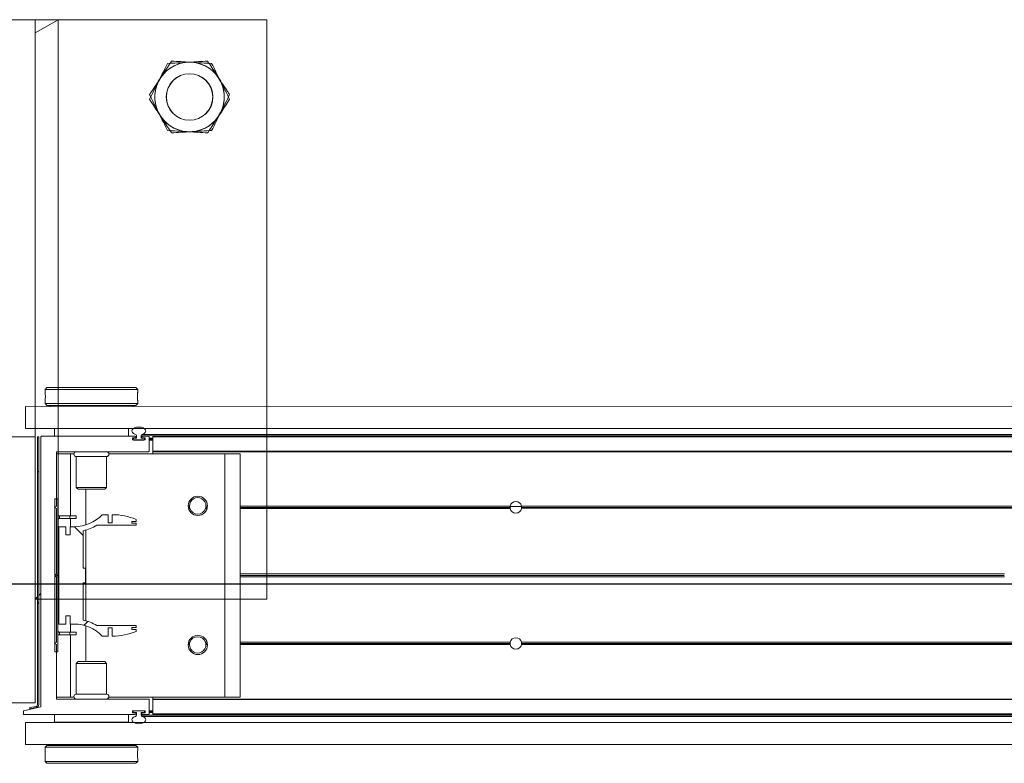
# Model space of a CAD drawing. Header units: feet. Extents: x 0 to 152726, y 0 to 59505.
# Tile 99 of 117: x 152337.2 to 152338.53, y 59421.64 to 59422.64. Entities that reach past the tile are written whole.
import ezdxf

# ---------------------------------------------------------------- set-up
doc = ezdxf.new("R2010")
doc.units = ezdxf.units.FT
doc.header["$LTSCALE"] = 0.1
doc.header["$MEASUREMENT"] = 0
doc.layers.add('BR_P_Rail_Object', color=251, linetype='Continuous', lineweight=30)
doc.layers.add('SC_Scratch7', color=252, linetype='Continuous', lineweight=0)

# ---------------------------------------------------------------- blocks, each defined once
blk = doc.blocks.new('HIGH ST SCREENWALL_13 PANEL PLAN_2')
at = {"layer": 'SC_Scratch7', "lineweight": 0}
h = blk.add_hatch(dxfattribs=at)
h.set_pattern_fill('ANSI31', color=256, scale=0.01, style=0, pattern_type=2)
h.set_pattern_definition([(44.99814199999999, (-53.98551492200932, -14.22297498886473), (-0.08838530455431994, 0.08839103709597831), [])])
h.paths.add_polyline_path([(-48.37157117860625, -0.1411070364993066, -0.3639702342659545), (-48.37363713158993, -0.1435689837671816), (-48.38217676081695, -0.1450744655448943), (-48.38188740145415, -0.1467158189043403), (-48.37334777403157, -0.1452103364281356, 0.3639702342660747), (-48.36990451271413, -0.1411070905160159), (-48.36989281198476, 0.219646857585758), (-48.37155947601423, 0.2196469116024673)])
h = blk.add_hatch(dxfattribs=at)
h.set_pattern_fill('ANSI31', color=256, scale=0.01, style=0, pattern_type=2)
h.set_pattern_definition([(44.99814199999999, (-53.99444578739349, -14.22019663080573), (-0.08838530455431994, 0.08839103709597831), [])])
h.paths.add_polyline_path([(-48.34438143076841, -0.07020755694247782), (-48.34437473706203, 0.1361670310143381), (-48.34812472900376, 0.1361671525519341), (-48.3481314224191, -0.07020743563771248)])
h = blk.add_hatch(dxfattribs=at)
h.set_pattern_fill('ANSI38', color=256, scale=0.01, style=0, pattern_type=2)
h.set_pattern_definition([(44.99814199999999, (-53.89456799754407, -14.22430209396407), (-0.08838530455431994, 0.08839103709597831), []), (134.998142, (-53.89456799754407, -14.22430209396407), (-0.2651616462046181, 0.0883967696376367), [0.31249937, -0.18749962])])
h.paths.add_polyline_path([(-48.33330513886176, 0.08763806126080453), (-48.33330478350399, 0.09859604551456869), (-48.34291762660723, 0.0985963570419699), (-48.34292188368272, -0.03263697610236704), (-48.33330903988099, -0.03263728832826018), (-48.33330868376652, -0.02167930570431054), (-48.32766564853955, -0.02167948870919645), (-48.32766600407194, -0.03263747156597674), (-48.322022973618, -0.03263765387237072, -0.2061892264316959), (-48.28439234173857, -0.04884619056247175), (-48.27635429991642, -0.04884645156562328), (-48.27635394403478, -0.03788846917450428), (-48.27077652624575, -0.03788864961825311), (-48.27077688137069, -0.0488466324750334, 0.09842250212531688), (-48.23875574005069, -0.04248285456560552), (-48.23875565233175, -0.03977616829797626), (-48.24448947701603, -0.03977598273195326), (-48.24448939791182, -0.03731535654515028), (-48.23875557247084, -0.03731554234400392), (-48.23875548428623, -0.03460885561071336), (-48.29164624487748, -0.03460713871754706, 0.0857050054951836), (-48.31011337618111, -0.02730462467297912), (-48.3101117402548, 0.02313612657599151), (-48.30683090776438, 0.02313602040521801), (-48.30683026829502, 0.04282101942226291), (-48.31011110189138, 0.04282112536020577), (-48.31010946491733, 0.0932618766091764, 0.0857050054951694), (-48.2916418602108, 0.1005631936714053), (-48.23875110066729, 0.1005614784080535), (-48.23875101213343, 0.1032681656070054), (-48.24448483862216, 0.103268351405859), (-48.24448475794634, 0.1057289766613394), (-48.2387509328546, 0.1057287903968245), (-48.23875084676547, 0.1084354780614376, 0.09842250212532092), (-48.27077157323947, 0.1148013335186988), (-48.27077192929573, 0.1038433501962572), (-48.27634934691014, 0.1038435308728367), (-48.27634899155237, 0.1148015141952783), (-48.28438703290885, 0.1148017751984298, -0.2061892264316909), (-48.32201871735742, 0.09859567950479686), (-48.32766174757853, 0.09859586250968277), (-48.32766210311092, 0.08763787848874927)])
for p, q in [((-48.0623751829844, 0.7821357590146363), (-48.72904051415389, 0.7821573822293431)), ((-48.37487455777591, 0.7821458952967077), (-48.4165411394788, 0.7821472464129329)), ((-48.37487455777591, 0.7821458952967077), (-48.37489147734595, 0.2604802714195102)), ((-48.37487455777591, 0.7821458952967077), (-48.37487512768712, 0.764567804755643)), ((-48.37487512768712, 0.764567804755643), (-48.34362462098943, 0.7821448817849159)), ((-48.34362462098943, 0.7821448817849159), (-48.37487455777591, 0.7821458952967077)), ((-48.34362462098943, 0.7821448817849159), (-48.34364070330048, 0.2863158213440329)), ((-48.06239210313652, 0.2604701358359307), (-48.0623751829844, 0.7821357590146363)), ((-48.36145324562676, 0.283816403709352), (-48.36145334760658, 0.2806885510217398)), ((-48.35895317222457, 0.2863163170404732), (-48.36145324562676, 0.283816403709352)), ((-48.36145324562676, 0.283816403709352), (-48.23645349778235, 0.2838123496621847)), ((-48.35895317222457, 0.2863163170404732), (-48.23895341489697, 0.2863124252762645)), ((-48.23645349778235, 0.2838123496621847), (-48.23895341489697, 0.2863124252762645)), ((-48.23645359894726, 0.2806832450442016), (-48.23645349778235, 0.2838123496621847)), ((-48.36145376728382, 0.2677489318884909), (-48.3614538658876, 0.2647022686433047)), ((-48.23678753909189, 0.2746179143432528), (-48.2367768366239, 0.2728087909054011)), ((-48.23645411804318, 0.2646982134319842), (-48.23645401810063, 0.2677473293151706)), ((-48.38791228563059, 0.2604806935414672), (-48.38791324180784, 0.2309807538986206)), ((-48.38791228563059, 0.2604806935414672), (-44.39833693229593, 0.2603512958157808)), ((-48.3614538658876, 0.2647022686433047), (-48.35895395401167, 0.2622021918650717)), ((-48.3614538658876, 0.2647022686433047), (-48.23645411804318, 0.2646982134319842)), ((-48.35895395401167, 0.2622021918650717), (-48.23895419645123, 0.2621982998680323)), ((-48.35520396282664, 0.262202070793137), (-48.35520401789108, 0.2604796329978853)), ((-48.24270424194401, 0.2604759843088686), (-48.24270418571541, 0.2621984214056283)), ((-48.23895419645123, 0.2621982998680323), (-48.23645411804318, 0.2646982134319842)), ((-48.38791324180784, 0.2309807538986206), (-44.39833788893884, 0.2308513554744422)), ((-48.37489243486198, 0.2309803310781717), (-48.37489280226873, 0.219647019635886)), ((-48.34897360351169, 0.2308961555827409), (-48.34897394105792, 0.2204795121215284)), ((-48.34897360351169, 0.2308961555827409), (-48.3489549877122, 0.2308961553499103)), ((-48.34895532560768, 0.2204795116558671), (-48.3489549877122, 0.2308961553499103)), ((-48.3489549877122, 0.2308961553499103), (-48.24895518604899, 0.2308929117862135)), ((-48.34364249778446, 0.2309793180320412), (-48.34364250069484, 0.230895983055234)), ((-48.31458005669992, 0.2309783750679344), (-48.31458005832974, 0.2308950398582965)), ((-48.28333012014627, 0.2308940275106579), (-48.28333011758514, 0.2309773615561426)), ((-48.24895518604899, 0.2308929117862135), (-48.24895552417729, 0.2204762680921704)), ((-48.24893657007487, 0.2308929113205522), (-48.24893690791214, 0.2204762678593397)), ((-48.37489280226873, 0.219647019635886), (-48.41655938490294, 0.2196483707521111)), ((-48.37490442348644, -0.1386855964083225), (-48.37489280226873, 0.219647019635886)), ((-48.37155947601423, 0.2196469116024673), (-48.37157117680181, -0.1411070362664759)), ((-48.37155947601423, 0.2196469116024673), (-48.36989281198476, 0.219646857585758)), ((-48.36989281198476, 0.219646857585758), (-48.36990451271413, -0.1411070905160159)), ((-48.36708031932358, 0.2196598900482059), (-48.36709211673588, -0.1441025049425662)), ((-48.23977575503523, 0.2204759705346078), (-48.36626008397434, 0.2204800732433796)), ((-48.24374734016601, 0.2163379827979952), (-48.24374729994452, 0.2175725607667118)), ((-48.22706760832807, 0.2155172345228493), (-48.24292715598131, 0.2155177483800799)), ((-48.24292706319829, 0.2183927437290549), (-48.23977582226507, 0.2183926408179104)), ((-48.24278898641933, 0.2169760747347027), (-48.24278900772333, 0.2163094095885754)), ((-48.24195570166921, 0.215476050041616), (-48.22803906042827, 0.2154755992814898)), ((-48.23833063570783, 0.2178092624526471), (-48.24195562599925, 0.2178093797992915)), ((-48.23895559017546, 0.2192128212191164), (-48.2389555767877, 0.2196557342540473)), ((-48.23833051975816, 0.2213895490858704), (-48.23833063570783, 0.2178092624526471)), ((-48.23166398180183, 0.2178090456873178), (-48.23166386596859, 0.2213893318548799)), ((-48.22822587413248, 0.2178089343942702), (-48.23166398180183, 0.2178090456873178)), ((-48.23166386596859, 0.2213893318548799), (-46.45913118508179, 0.2213318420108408)), ((-48.23103892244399, 0.2196554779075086), (-48.23103893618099, 0.2192125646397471)), ((-48.23039507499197, 0.2231216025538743), (-46.45919162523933, 0.2230641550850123)), ((-48.23021875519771, 0.2183923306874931), (-48.22706751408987, 0.2183922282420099)), ((-48.22206745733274, 0.2204753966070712), (-48.23021868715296, 0.2204756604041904)), ((-48.22822587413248, 0.2178089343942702), (-48.22720565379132, 0.2178089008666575)), ((-48.22720572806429, 0.2155172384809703), (-48.22720570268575, 0.2163089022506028)), ((-48.22720570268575, 0.2163089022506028), (-48.22720568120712, 0.2169755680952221)), ((-48.22720570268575, 0.2163089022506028), (-48.22624787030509, 0.2163088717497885)), ((-48.22720568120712, 0.2169755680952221), (-48.22720565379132, 0.2178089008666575)), ((-48.22720568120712, 0.2169755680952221), (-48.22624735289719, 0.2169755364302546)), ((-48.22720565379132, 0.2178089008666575), (-48.2262822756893, 0.2178088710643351)), ((-48.22624733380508, 0.2175719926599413), (-48.22624737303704, 0.2163374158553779)), ((-48.22124790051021, 0.2004754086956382), (-48.22124727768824, 0.21965516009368)), ((-48.2212474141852, 0.2154753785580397), (-48.21603908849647, 0.2154752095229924)), ((-48.22124738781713, 0.2163087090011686), (-48.21603906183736, 0.216308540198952)), ((-48.22124736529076, 0.2169753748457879), (-48.21603903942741, 0.2169752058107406)), ((-48.22124733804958, 0.2178087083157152), (-48.21603901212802, 0.2178085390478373)), ((-48.21603957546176, 0.2004621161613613), (-48.21603895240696, 0.2196549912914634)), ((-48.21603895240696, 0.2196549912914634), (-48.21603892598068, 0.2204752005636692)), ((-46.45907069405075, 0.2195980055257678), (-48.21603895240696, 0.2196549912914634)), ((-46.45909931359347, 0.2204182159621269), (-48.21603892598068, 0.2204752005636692)), ((-48.34542746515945, 0.1996461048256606), (-48.22208125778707, 0.19964210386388)), ((-48.34364351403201, 0.1996460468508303), (-48.34364359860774, 0.1970418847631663)), ((-48.21603968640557, 0.197037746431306), (-48.21603960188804, 0.1996419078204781)), ((-48.21603960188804, 0.1996419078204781), (-48.21603957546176, 0.2004621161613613)), ((-46.45837247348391, 0.1995848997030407), (-48.21603960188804, 0.1996419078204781)), ((-46.45840108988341, 0.2004051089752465), (-48.21603957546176, 0.2004621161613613)), ((-48.34625005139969, 0.126312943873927), (-48.34624770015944, 0.1988259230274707)), ((-48.34624775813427, 0.19704196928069), (-48.32728946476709, 0.1970413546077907)), ((-48.32729218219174, 0.1132498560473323), (-48.32728946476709, 0.1970413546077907)), ((-48.32728946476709, 0.1970413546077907), (-48.32258310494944, 0.1970412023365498)), ((-48.31937294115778, 0.19308359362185), (-48.31937428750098, 0.1516007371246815)), ((-48.27853968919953, 0.1930822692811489), (-48.31937294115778, 0.19308359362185)), ((-48.27854103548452, 0.1515994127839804), (-48.27853968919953, 0.1930822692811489)), ((-48.27532926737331, 0.1970396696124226), (-48.11895654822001, 0.1970345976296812)), ((-48.11896719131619, -0.1310897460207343), (-48.11895654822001, 0.1970345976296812)), ((-48.11895654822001, 0.1970345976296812), (-48.09812325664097, 0.1970339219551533)), ((-48.098133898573, -0.1310904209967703), (-48.09812325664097, 0.1970339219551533)), ((-48.31937428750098, 0.1516007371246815), (-48.31700231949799, 0.14922861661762)), ((-48.27854103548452, 0.1515994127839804), (-48.31937428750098, 0.1516007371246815)), ((-48.28091315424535, 0.1492274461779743), (-48.31700231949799, 0.14922861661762)), ((-48.30645928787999, 0.100987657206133), (-48.30645772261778, 0.1492282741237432)), ((-48.28091315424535, 0.1492274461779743), (-48.27854103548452, 0.1515994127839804)), ((-48.34812472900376, 0.1361671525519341), (-48.3481314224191, -0.07020743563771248)), ((-48.34437473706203, 0.1361670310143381), (-48.34812472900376, 0.1361671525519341)), ((-48.34437473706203, 0.1361670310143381), (-48.34438143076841, -0.07020755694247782)), ((-48.34875010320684, 0.1246463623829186), (-48.34625005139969, 0.126312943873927)), ((-48.34625016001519, 0.1229796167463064), (-48.34875010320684, 0.1246463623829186)), ((-48.34625300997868, 0.03510438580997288), (-48.34625016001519, 0.1229796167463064)), ((-48.1667009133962, 0.1263071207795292), (-48.16843123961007, 0.1263071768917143)), ((-48.16651123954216, 0.1246404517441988), (-48.16827021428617, 0.1246405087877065)), ((-48.16605518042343, 0.122973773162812), (-48.16788632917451, 0.1229738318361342)), ((-48.14294809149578, 0.1229730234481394), (-48.14519590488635, 0.1229730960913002)), ((-48.14256409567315, 0.1246396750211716), (-48.14473973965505, 0.1246397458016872)), ((-48.14240296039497, 0.1263063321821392), (-48.14454995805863, 0.1263064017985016)), ((-47.73406304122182, 0.1229597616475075), (-48.09812565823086, 0.1229715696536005)), ((-47.73427109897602, 0.1246264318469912), (-48.09812560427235, 0.1246382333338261)), ((-47.73411930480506, 0.1262930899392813), (-48.09812554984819, 0.1263048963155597)), ((-47.73419128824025, 0.1258764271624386), (-47.71872799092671, 0.1258759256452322)), ((-46.62229527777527, 0.1229237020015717), (-47.7188564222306, 0.1229592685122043)), ((-46.62229517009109, 0.1262570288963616), (-47.71879994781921, 0.1262925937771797)), ((-46.62229522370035, 0.1245903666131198), (-47.71864826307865, 0.1246259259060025)), ((-48.34195881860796, 0.1132503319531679), (-48.34195894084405, 0.1095003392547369)), ((-48.32795030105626, 0.1094998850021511), (-48.34195894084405, 0.1095003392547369)), ((-48.32795017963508, 0.1132498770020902), (-48.34195881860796, 0.1132503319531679)), ((-48.32795030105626, 0.1094998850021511), (-48.32795017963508, 0.1132498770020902)), ((-48.31961698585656, 0.1094996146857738), (-48.32795030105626, 0.1094998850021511)), ((-48.31961686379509, 0.1132496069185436), (-48.32795017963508, 0.1132498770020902)), ((-48.32729265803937, 0.09859585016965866), (-48.327292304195, 0.1094998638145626)), ((-48.31961698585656, 0.1094996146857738), (-48.31961686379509, 0.1132496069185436)), ((-48.27634899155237, 0.1148015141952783), (-48.28438703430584, 0.1148017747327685)), ((-48.27634934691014, 0.1038435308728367), (-48.27634899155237, 0.1148015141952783)), ((-48.27077157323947, 0.1148013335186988), (-48.27077192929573, 0.1038433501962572)), ((-48.2387509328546, 0.1057287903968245), (-48.23875084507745, 0.1084354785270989)), ((-48.34291762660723, 0.0985963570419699), (-48.34292188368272, -0.03263697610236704)), ((-48.33330478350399, 0.09859604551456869), (-48.34291762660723, 0.0985963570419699)), ((-48.33330513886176, 0.08763806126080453), (-48.33330478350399, 0.09859604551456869)), ((-48.32766174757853, 0.09859586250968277), (-48.32766210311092, 0.08763787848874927)), ((-48.32201871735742, 0.09859567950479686), (-48.32766174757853, 0.09859586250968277)), ((-48.31011110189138, 0.04282112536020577), (-48.31010946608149, 0.09326187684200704)), ((-48.30646347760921, -0.02818914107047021), (-48.30645950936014, 0.09414615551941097)), ((-48.2916418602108, 0.1005631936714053), (-48.23875110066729, 0.1005614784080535)), ((-48.27077192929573, 0.1038433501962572), (-48.27634934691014, 0.1038435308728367)), ((-48.24448483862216, 0.103268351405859), (-48.24448475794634, 0.1057289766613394)), ((-48.23875101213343, 0.1032681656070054), (-48.24448483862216, 0.103268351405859)), ((-48.24448475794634, 0.1057289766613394), (-48.2387509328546, 0.1057287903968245)), ((-48.23875110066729, 0.1005614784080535), (-48.23875101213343, 0.1032681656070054)), ((-48.32766210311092, 0.08763787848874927), (-48.33330513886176, 0.08763806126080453)), ((-48.30683026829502, 0.04282101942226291), (-48.31011110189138, 0.04282112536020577)), ((-48.30683090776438, 0.02313602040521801), (-48.30683026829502, 0.04282101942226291)), ((-48.3483776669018, 0.03297986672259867), (-48.34625300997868, 0.03510438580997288)), ((-48.34625314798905, 0.03085521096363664), (-48.3483776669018, 0.03297986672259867)), ((-48.34625599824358, -0.05702002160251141), (-48.34625314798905, 0.03085521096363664)), ((-47.06731543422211, 0.03081373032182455), (-48.09812864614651, 0.03084716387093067)), ((-47.06760980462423, 0.03293832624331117), (-48.09812857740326, 0.0329717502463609)), ((-47.06731529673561, 0.03506290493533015), (-48.09812850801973, 0.03509633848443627)), ((-48.31011337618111, -0.02730462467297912), (-48.3101117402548, 0.02313612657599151)), ((-48.3101117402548, 0.02313612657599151), (-48.30683090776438, 0.02313602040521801)), ((-48.37156646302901, 0.004230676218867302), (-48.37489989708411, 0.0008974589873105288)), ((-48.36708716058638, 0.008709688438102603), (-48.36989974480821, 0.00589728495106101)), ((-48.33330903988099, -0.03263728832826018), (-48.33330868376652, -0.02167930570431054)), ((-48.33330868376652, -0.02167930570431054), (-48.32766564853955, -0.02167948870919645)), ((-48.32766564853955, -0.02167948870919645), (-48.32766600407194, -0.03263747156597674)), ((-48.34292188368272, -0.03263697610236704), (-48.33330903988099, -0.03263728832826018)), ((-48.32766600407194, -0.03263747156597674), (-48.32202297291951, -0.03263765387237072)), ((-48.32729726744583, -0.04354149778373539), (-48.32729691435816, -0.03263748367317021)), ((-48.3064652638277, -0.08327126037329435), (-48.30646369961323, -0.03503064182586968)), ((-48.23875548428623, -0.03460885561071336), (-48.29164624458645, -0.03460714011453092)), ((-48.27635429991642, -0.04884645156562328), (-48.27635394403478, -0.03788846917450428)), ((-48.27635394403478, -0.03788846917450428), (-48.27077652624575, -0.03788864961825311)), ((-48.27077652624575, -0.03788864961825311), (-48.27077688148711, -0.04884663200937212)), ((-48.24448947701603, -0.03977598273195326), (-48.24448939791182, -0.03731535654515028)), ((-48.23875565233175, -0.03977616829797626), (-48.24448947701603, -0.03977598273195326)), ((-48.24448939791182, -0.03731535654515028), (-48.23875557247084, -0.03731554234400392)), ((-48.23875574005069, -0.04248285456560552), (-48.23875565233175, -0.03977616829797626)), ((-48.23875557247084, -0.03731554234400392), (-48.23875548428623, -0.03460885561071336)), ((-48.34196390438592, -0.04354102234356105), (-48.34196402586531, -0.04729101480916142)), ((-48.34196402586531, -0.04729101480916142), (-48.32795538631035, -0.04729146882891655)), ((-48.34196390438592, -0.04354102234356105), (-48.32795526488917, -0.04354147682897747)), ((-48.32795526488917, -0.04354147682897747), (-48.32795538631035, -0.04729146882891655)), ((-48.32795538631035, -0.04729146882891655), (-48.31962207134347, -0.04729173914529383)), ((-48.32795526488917, -0.04354147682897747), (-48.31962194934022, -0.0435417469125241)), ((-48.32730010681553, -0.1310829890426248), (-48.32729738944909, -0.04729149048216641)), ((-48.31962194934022, -0.0435417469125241), (-48.31962207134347, -0.04729173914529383)), ((-48.28439234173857, -0.04884619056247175), (-48.27635429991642, -0.04884645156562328)), ((-48.34875604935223, -0.05868660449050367), (-48.34625599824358, -0.05702002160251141)), ((-48.34625610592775, -0.06035334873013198), (-48.34875604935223, -0.05868660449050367)), ((-48.34625845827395, -0.1328663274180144), (-48.34625610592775, -0.06035334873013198)), ((-48.16670696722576, -0.06035917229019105), (-48.16843729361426, -0.06035911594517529)), ((-48.1665171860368, -0.05869251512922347), (-48.16827616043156, -0.05869245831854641)), ((-48.16606101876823, -0.05702586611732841), (-48.16789216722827, -0.05702580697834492)), ((-48.14295392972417, -0.05702661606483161), (-48.14520174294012, -0.05702654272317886)), ((-48.14257004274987, -0.05869329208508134), (-48.1447456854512, -0.05869322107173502)), ((-48.14240901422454, -0.06035995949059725), (-48.14455601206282, -0.06035989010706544)), ((-47.7341253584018, -0.06037320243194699), (-48.09813160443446, -0.06036139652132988)), ((-47.73427704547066, -0.0587065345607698), (-48.09813155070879, -0.05869473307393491)), ((-47.73406887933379, -0.05703987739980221), (-48.09813149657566, -0.05702806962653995)), ((-46.62230111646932, -0.05707593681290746), (-47.71886226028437, -0.05704037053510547)), ((-46.62230122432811, -0.06040926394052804), (-47.71880600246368, -0.06037369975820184)), ((-46.62230117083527, -0.05874260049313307), (-47.71865421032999, -0.05870704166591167)), ((-48.3481314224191, -0.07020743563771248), (-48.34438143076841, -0.07020755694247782)), ((-48.31938198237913, -0.08564288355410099), (-48.31938332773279, -0.1271257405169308)), ((-48.31700986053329, -0.08327091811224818), (-48.31938198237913, -0.08564288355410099)), ((-48.31938198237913, -0.08564288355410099), (-48.27854873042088, -0.0856442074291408)), ((-48.31700986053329, -0.08327091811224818), (-48.28092069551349, -0.08327208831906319)), ((-48.27854873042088, -0.0856442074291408), (-48.28092069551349, -0.08327208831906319)), ((-48.27855007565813, -0.1271270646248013), (-48.27854873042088, -0.0856442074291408)), ((-48.3462584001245, -0.1310823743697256), (-48.32730010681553, -0.1310829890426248)), ((-48.32730010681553, -0.1310829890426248), (-48.32259374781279, -0.1310831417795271)), ((-48.31938332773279, -0.1271257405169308), (-48.27855007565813, -0.1271270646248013)), ((-48.27533990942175, -0.1310846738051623), (-48.11896719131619, -0.1310897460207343)), ((-48.21605041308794, -0.1336907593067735), (-48.216050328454, -0.1310865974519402)), ((-48.11896719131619, -0.1310897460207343), (-48.098133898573, -0.1310904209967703)), ((-48.4165710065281, -0.1386842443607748), (-48.37490442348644, -0.1386855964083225)), ((-48.36709211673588, -0.1441025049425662), (-48.3905297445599, -0.149518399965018)), ((-48.37363713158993, -0.1435689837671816), (-48.38217676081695, -0.1450744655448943)), ((-48.38188740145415, -0.1467158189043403), (-48.38217676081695, -0.1450744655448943)), ((-48.37334777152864, -0.1452103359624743), (-48.38188740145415, -0.1467158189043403)), ((-48.22207894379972, -0.1336905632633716), (-48.34543827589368, -0.133686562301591)), ((-48.2212593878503, -0.1537036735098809), (-48.22125876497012, -0.1345107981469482)), ((-48.21605106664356, -0.1538359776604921), (-48.21605043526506, -0.1343788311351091)), ((-48.21605043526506, -0.1343788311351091), (-48.21605041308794, -0.1336907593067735)), ((-46.45840733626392, -0.1344358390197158), (-48.21605043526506, -0.1343788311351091)), ((-46.45838328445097, -0.1337477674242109), (-48.21605041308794, -0.1336907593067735)), ((-48.3905297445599, -0.149518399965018), (-48.39052990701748, -0.1545183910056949)), ((-48.39052990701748, -0.1545183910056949), (-48.23978791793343, -0.154523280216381)), ((-48.34896782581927, -0.1649363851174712), (-48.34896748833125, -0.1545197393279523)), ((-48.24896768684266, -0.1545229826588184), (-48.24896802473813, -0.1649396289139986)), ((-48.24375927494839, -0.1516196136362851), (-48.24375923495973, -0.1503850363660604)), ((-48.23978785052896, -0.1524399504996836), (-48.24293909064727, -0.1524398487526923)), ((-48.24293899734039, -0.1495648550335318), (-48.22707944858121, -0.1495653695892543)), ((-48.24280089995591, -0.1503565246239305), (-48.2428009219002, -0.1510231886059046)), ((-48.22805090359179, -0.1495236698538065), (-48.24196753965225, -0.1495232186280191)), ((-48.24178072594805, -0.1518565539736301), (-48.23834262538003, -0.1518566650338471)), ((-48.23896768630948, -0.1537030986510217), (-48.23896767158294, -0.1532601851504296)), ((-48.23834262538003, -0.1518566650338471), (-48.23834274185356, -0.1554369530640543)), ((-48.23167608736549, -0.1554371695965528), (-48.2316759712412, -0.1518568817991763)), ((-48.23167608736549, -0.1554371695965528), (-46.45914340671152, -0.1554946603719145)), ((-48.2316759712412, -0.1518568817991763), (-48.22805097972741, -0.1518569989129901)), ((-48.23105101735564, -0.1532604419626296), (-48.23105103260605, -0.1537033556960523)), ((-48.23040740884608, -0.157169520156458), (-46.45920395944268, -0.1572269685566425)), ((-48.23023085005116, -0.1545235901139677), (-48.22207961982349, -0.1545238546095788)), ((-48.22707954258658, -0.1524403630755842), (-48.23023078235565, -0.152440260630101)), ((-48.22805097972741, -0.1518569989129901), (-48.22721764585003, -0.1518570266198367)), ((-48.22721764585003, -0.1518570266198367), (-48.22721761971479, -0.1510236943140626)), ((-48.22721764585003, -0.1518570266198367), (-48.22629426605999, -0.1518570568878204)), ((-48.22721761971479, -0.1510236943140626), (-48.22721759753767, -0.1503570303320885)), ((-48.22721761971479, -0.1510236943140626), (-48.22625928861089, -0.1510237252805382)), ((-48.22721759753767, -0.1503570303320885), (-48.22721757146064, -0.1495653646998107)), ((-48.22721759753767, -0.1503570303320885), (-48.22625976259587, -0.1503570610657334)), ((-48.22625926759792, -0.1503856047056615), (-48.226259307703, -0.1516201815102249)), ((-48.22125932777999, -0.1518572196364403), (-48.21605100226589, -0.1518573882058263)), ((-48.22125930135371, -0.1510238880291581), (-48.21605097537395, -0.1510240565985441)), ((-48.22125927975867, -0.1503572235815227), (-48.2160509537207, -0.1503573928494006)), ((-48.22125925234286, -0.1495238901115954), (-48.21605092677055, -0.1495240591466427)), ((-48.21605108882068, -0.1545240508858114), (-48.21605106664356, -0.1538359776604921)), ((-46.45911147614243, -0.1545810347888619), (-48.21605108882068, -0.1545240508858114)), ((-46.45908742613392, -0.1538929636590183), (-48.21605106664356, -0.1538359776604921)), ((-48.38792609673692, -0.1653517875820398), (-48.38792705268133, -0.1948517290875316)), ((-48.38792609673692, -0.1653517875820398), (-44.39835074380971, -0.1654811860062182)), ((-48.24896802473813, -0.1649396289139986), (-48.34896782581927, -0.1649363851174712)), ((-48.31459289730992, -0.164937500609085), (-48.31459291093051, -0.1653541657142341)), ((-48.2833429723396, -0.1653551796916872), (-48.28334295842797, -0.1649385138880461)), ((-48.38792705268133, -0.1948517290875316), (-44.39835169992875, -0.1949811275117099)), ((-48.36146889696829, -0.1987416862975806), (-48.36146899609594, -0.2017908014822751)), ((-48.35896882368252, -0.1962417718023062), (-48.36146889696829, -0.1987416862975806)), ((-48.23646914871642, -0.1987457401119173), (-48.36146889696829, -0.1987416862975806)), ((-48.2389690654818, -0.1962456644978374), (-48.35896882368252, -0.1962417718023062)), ((-48.35521878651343, -0.1948527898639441), (-48.35521883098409, -0.1962418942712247)), ((-48.24271905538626, -0.1962455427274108), (-48.24271901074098, -0.1948564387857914)), ((-48.23646914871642, -0.1987457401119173), (-48.2389690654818, -0.1962456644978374)), ((-48.23646924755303, -0.2017924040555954), (-48.23646914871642, -0.1987457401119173)), ((-48.36113547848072, -0.2086613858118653), (-48.361146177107, -0.2068522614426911)), ((-48.36146941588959, -0.2147267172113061), (-48.36146951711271, -0.2178558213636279)), ((-48.36146951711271, -0.2178558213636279), (-48.35896960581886, -0.2203558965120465)), ((-48.23646976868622, -0.2178598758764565), (-48.36146951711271, -0.2178558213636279)), ((-48.23896984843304, -0.2203597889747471), (-48.35896960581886, -0.2203558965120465)), ((-48.23896984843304, -0.2203597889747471), (-48.23646976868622, -0.2178598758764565)), ((-48.23646976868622, -0.2178598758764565), (-48.23646966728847, -0.2147320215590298))]:
    blk.add_line(p, q, dxfattribs=at)
for centre, radius in [((-48.16654501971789, 0.6779726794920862), 0.03141660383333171), ((-48.16654501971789, 0.6779726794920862), 0.03124993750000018), ((-48.15541708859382, 0.1267234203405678), 0.01302080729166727), ((-48.15542317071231, -0.0607762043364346), 0.01302080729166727)]:
    blk.add_circle(centre, radius, dxfattribs=at)
for centre, radius, start, end in [((-48.16654501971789, 0.6779726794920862), 0.04687490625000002, 93.33381642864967, 153.3338164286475), ((-48.16654501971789, 0.6779726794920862), 0.04687490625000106, 33.33381642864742, 93.33381642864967), ((-48.16654501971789, 0.6779726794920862), 0.04687490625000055, 153.3338164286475, 213.3338164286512), ((-48.16654501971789, 0.6779726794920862), 0.04687490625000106, 333.3338164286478, 33.33381642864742), ((-48.16654501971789, 0.6779726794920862), 0.04687490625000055, 213.3338164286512, 273.3338164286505), ((-48.16654501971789, 0.6779726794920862), 0.04687490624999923, 273.3338164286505, 333.3338164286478), ((-48.4237712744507, 0.2742611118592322), 0.06265684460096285, 354.0342443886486, 5.887848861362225), ((-48.36626011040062, 0.2196598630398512), 0.0008202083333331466, 89.99814166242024, 179.9981416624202), ((-48.24292712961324, 0.2163379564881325), 0.0008202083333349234, 179.9981416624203, 269.9981416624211), ((-48.2429270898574, 0.2175725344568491), 0.0008202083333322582, 89.99814166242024, 179.9981416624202), ((-48.24195567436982, 0.2163093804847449), 0.0008333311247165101, 179.9981031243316, 269.9981416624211), ((-48.24195565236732, 0.2169760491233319), 0.0008333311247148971, 89.9981416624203, 179.9981776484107), ((-48.23977579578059, 0.2192128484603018), 0.0008202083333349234, 269.9981416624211, 359.9981416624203), ((-48.23977578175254, 0.2196557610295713), 0.0008202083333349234, 359.9981416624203, 89.9981416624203), ((-48.24014752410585, 0.2213896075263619), 0.001817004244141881, 359.9981416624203, 72.4356820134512), ((-48.22984686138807, 0.2213892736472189), 0.001817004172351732, 107.5606011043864, 179.9981433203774), ((-48.23021872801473, 0.2192125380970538), 0.0008202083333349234, 179.9981416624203, 269.9981416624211), ((-48.23021871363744, 0.2196554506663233), 0.0008202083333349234, 89.9981416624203, 179.9981416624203), ((-48.22822590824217, 0.2167677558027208), 0.001041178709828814, 11.51323150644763, 89.9981416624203), ((-48.22803903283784, 0.216308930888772), 0.0008333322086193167, 269.9981416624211, 359.9980818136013), ((-48.22706758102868, 0.21633744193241), 0.0008202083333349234, 269.9981416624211, 359.9981416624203), ((-48.22706754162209, 0.2175720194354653), 0.0008202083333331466, 359.9981416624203, 89.99814166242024), ((-48.22206748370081, 0.2196551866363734), 0.0008202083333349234, 359.9981416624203, 89.9981416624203), ((-48.34542749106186, 0.198825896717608), 0.0008202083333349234, 89.9981416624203, 179.9981416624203), ((-48.31937283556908, 0.196364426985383), 0.003280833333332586, 89.99814166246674, 269.9981416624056), ((-48.27853958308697, 0.1963631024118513), 0.003280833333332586, 269.9981416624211, 89.99814166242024), ((-48.22208123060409, 0.2004754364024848), 0.0008333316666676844, 269.9981416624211, 359.9981416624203), ((-48.15562541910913, 0.1267234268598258), 0.01108331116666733, 357.843657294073, 182.1526260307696), ((-48.15562541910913, 0.1267234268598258), 0.01108331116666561, 182.1526260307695, 190.8324766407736), ((-48.15562541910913, 0.1267234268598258), 0.01108331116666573, 190.8324766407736, 199.7742688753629), ((-48.15562541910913, 0.1267234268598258), 0.01108331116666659, 199.7742688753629, 340.2220144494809), ((-48.15562541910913, 0.1267234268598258), 0.01108331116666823, 340.2220144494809, 349.1638066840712), ((-48.15562541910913, 0.1267234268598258), 0.01108331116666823, 349.1638066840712, 357.843657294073), ((-47.72645967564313, 0.1247552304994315), 0.007812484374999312, 168.6473907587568, 180.9446345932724), ((-47.72645967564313, 0.1247552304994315), 0.00781248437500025, 180.9446345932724, 193.2865001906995), ((-47.72645967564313, 0.1247552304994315), 0.007812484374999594, 11.34889256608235, 168.6473907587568), ((-47.72645967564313, 0.1247552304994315), 0.007812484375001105, 193.2865001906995, 346.7097831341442), ((-47.72645967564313, 0.1247552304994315), 0.007812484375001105, 346.7097831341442, 359.0516487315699), ((-47.72645967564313, 0.1247552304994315), 0.007812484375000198, 359.0516487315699, 11.3488925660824), ((-48.34195901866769, 0.1070836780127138), 0.002416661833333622, 89.9981416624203, 179.9981416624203), ((-48.34195901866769, 0.1070836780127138), 0.006166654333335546, 89.9981416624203, 113.0704114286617), ((-48.3220170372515, 0.1503865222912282), 0.05179084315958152, 269.9981416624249, 316.6001438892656), ((-48.27077428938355, 0.03107142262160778), 0.08372991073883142, 67.51378105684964, 89.9981416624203), ((-48.3220170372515, 0.1503865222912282), 0.05835250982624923, 281.7746374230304, 301.3688958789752), ((-48.32202465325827, -0.08442849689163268), 0.05179084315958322, 43.39613943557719, 89.99814166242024), ((-48.32202465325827, -0.08442849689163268), 0.05835250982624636, 58.62738744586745, 78.22164590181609), ((-48.34196382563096, -0.04112435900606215), 0.006166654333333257, 246.9258718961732, 269.9981416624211), ((-48.34196382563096, -0.04112435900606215), 0.002416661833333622, 179.9981416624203, 269.9981416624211), ((-48.27077416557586, 0.03488327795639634), 0.08372991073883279, 269.9981416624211, 292.4825022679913), ((-48.15563150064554, -0.06077619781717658), 0.01108331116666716, 19.77426887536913, 160.2220144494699), ((-47.72646563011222, -0.05883583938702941), 0.007812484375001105, 13.28650019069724, 166.7097831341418), ((-48.15563150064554, -0.06077619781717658), 0.0110833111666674, 177.8436572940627, 2.152626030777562), ((-48.15563150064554, -0.06077619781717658), 0.01108331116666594, 169.1638066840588, 177.8436572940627), ((-48.15563150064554, -0.06077619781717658), 0.01108331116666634, 160.2220144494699, 169.1638066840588), ((-48.15563150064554, -0.06077619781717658), 0.01108331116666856, 10.83247664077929, 19.77426887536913), ((-48.15563150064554, -0.06077619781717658), 0.01108331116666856, 2.152626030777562, 10.83247664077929), ((-47.72646563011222, -0.05883583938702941), 0.007812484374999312, 179.051648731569, 191.3488925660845), ((-47.72646563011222, -0.05883583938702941), 0.00781248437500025, 166.7097831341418, 179.051648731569), ((-47.72646563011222, -0.05883583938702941), 0.007812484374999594, 191.3488925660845, 348.6473907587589), ((-47.72646563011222, -0.05883583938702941), 0.007812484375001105, 0.9446345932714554, 13.28650019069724), ((-47.72646563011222, -0.05883583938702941), 0.007812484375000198, 348.6473907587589, 0.9446345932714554), ((-48.31938343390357, -0.1304065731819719), 0.00328083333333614, 89.99814166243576, 269.9981416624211), ((-48.27855018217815, -0.1304078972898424), 0.00328083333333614, 269.9981416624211, 89.99814166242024), ((-48.37407117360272, -0.1411069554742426), 0.002499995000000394, 279.9981416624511, 359.9981416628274), ((-48.37407117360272, -0.1411069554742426), 0.004166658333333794, 279.9981416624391, 359.9981416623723), ((-48.34543824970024, -0.1328663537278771), 0.0008202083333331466, 179.9981416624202, 269.998141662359), ((-48.22207897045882, -0.1345107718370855), 0.0008202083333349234, 359.9981416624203, 89.9981416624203), ((-48.24293906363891, -0.1516196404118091), 0.0008202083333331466, 179.9981416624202, 269.9981416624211), ((-48.24293902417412, -0.1503850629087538), 0.0008202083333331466, 89.99814166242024, 179.9981416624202), ((-48.24178069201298, -0.150815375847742), 0.001041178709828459, 191.5132315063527, 269.9981416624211), ((-48.24196756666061, -0.1503565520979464), 0.0008333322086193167, 89.9981416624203, 179.9980818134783), ((-48.23978789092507, -0.1537030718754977), 0.0008202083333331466, 269.9981416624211, 359.9981416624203), ((-48.23978787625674, -0.1532601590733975), 0.0008202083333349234, 359.9981416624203, 89.9981416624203), ((-48.24015974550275, -0.1554368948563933), 0.001817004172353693, 287.5606011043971, 359.9981433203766), ((-48.22985908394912, -0.1554372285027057), 0.001817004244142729, 179.9981416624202, 252.4356820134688), ((-48.23023082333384, -0.1537033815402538), 0.0008202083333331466, 179.9981416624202, 269.9981416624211), ((-48.23023080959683, -0.1532604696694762), 0.0008202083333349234, 89.9981416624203, 179.9981416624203), ((-48.22805095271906, -0.1510236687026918), 0.0008333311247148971, 269.9981416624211, 359.9981776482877), ((-48.22805093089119, -0.1503570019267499), 0.000833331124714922, 359.9981031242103, 89.99814166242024), ((-48.22707951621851, -0.1516201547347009), 0.0008202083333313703, 269.9981416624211, 359.9981416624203), ((-48.22707947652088, -0.1503855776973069), 0.0008202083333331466, 359.9981416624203, 89.99814166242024), ((-48.22207959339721, -0.1537036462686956), 0.0008202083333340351, 269.9981416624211, 359.9981416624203), ((-48.17415174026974, -0.2083045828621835), 0.06265684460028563, 174.0342443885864, 185.8878488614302)]:
    blk.add_arc(centre, radius, start, end, dxfattribs=at)
for centre, major_axis, ratio, start_param, end_param in [((-48.23499698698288, 0.2277096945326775), (-0.009374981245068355, 3.040691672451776e-07), 0.5617178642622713, 2.083904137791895, 7.340873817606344), ((-48.23500961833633, -0.1617573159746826), (0.009374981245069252, -3.040691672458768e-07), 0.5617178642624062, 2.083904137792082, 7.340873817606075)]:
    blk.add_ellipse(centre, major_axis=major_axis, ratio=ratio, start_param=start_param, end_param=end_param, dxfattribs=at)
for points, knots in [([(-48.20843414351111, 0.6990097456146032), (-48.20814619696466, 0.6995831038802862), (-48.20596598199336, 0.7039243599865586), (-48.20185534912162, 0.712109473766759), (-48.19815534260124, 0.7194769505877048), (-48.19628838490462, 0.7231944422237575)], [0, 0, 0, 0, 0.07010265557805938, 0.5307909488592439, 1, 1, 1, 1]), ([(-48.19628838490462, 0.7231944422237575), (-48.1919006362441, 0.7234500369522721), (-48.1830446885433, 0.723965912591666), (-48.17388991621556, 0.7244991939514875), (-48.16927095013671, 0.7247682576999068)], [0, 0, 0, 0, 0.4954579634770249, 1, 1, 1, 1]), ([(-48.16927095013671, 0.7247682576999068), (-48.16863043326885, 0.7248055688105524), (-48.16378068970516, 0.7250880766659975), (-48.15463685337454, 0.7256207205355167), (-48.14640643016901, 0.7261001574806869), (-48.1422535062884, 0.7263420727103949)], [0, 0, 0, 0, 0.07010265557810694, 0.5307909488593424, 1, 1, 1, 1]), ([(-48.1422535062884, 0.7263420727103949), (-48.14035311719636, 0.723452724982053), (-48.13653319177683, 0.7176449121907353), (-48.13152974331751, 0.7100376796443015), (-48.12846348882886, 0.7053757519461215), (-48.12738182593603, 0.7037311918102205)], [0, 0, 0, 0, 0.3905333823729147, 0.7850020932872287, 1, 1, 1, 1]), ([(-48.22057989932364, 0.6748250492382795), (-48.21860737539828, 0.6787527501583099), (-48.21462616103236, 0.6866801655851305), (-48.21051061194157, 0.6948750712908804), (-48.20843414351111, 0.6990097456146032)], [0, 0, 0, 0, 0.4954579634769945, 1, 1, 1, 1]), ([(-48.12738182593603, 0.7037311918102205), (-48.12535819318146, 0.7006544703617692), (-48.12127898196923, 0.6944524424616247), (-48.11632824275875, 0.6869253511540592), (-48.1134290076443, 0.682517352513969), (-48.11251014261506, 0.6811203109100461)], [0, 0, 0, 0, 0.4020739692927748, 0.810497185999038, 1, 1, 1, 1]), ([(-48.11251014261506, 0.6811203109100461), (-48.11448266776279, 0.6771926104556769), (-48.11846388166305, 0.6692651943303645), (-48.12257943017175, 0.6610702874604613), (-48.12465589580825, 0.6569356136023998)], [0, 0, 0, 0, 0.4954579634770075, 1, 1, 1, 1]), ([(-48.20570821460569, 0.6522141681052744), (-48.20678988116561, 0.6538587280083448), (-48.20983443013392, 0.6584876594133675), (-48.21483808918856, 0.6660952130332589), (-48.21865834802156, 0.6719035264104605), (-48.22057989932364, 0.6748250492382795)], [0, 0, 0, 0, 0.2149974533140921, 0.6051517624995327, 1, 1, 1, 1]), ([(-48.1908365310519, 0.6296032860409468), (-48.19175540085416, 0.6310003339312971), (-48.19462576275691, 0.6353644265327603), (-48.19957530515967, 0.6428897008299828), (-48.20365457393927, 0.6490918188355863), (-48.20570821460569, 0.6522141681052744)], [0, 0, 0, 0, 0.189503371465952, 0.5919695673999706, 1, 1, 1, 1]), ([(-48.12465589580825, 0.6569356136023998), (-48.12494384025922, 0.6563622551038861), (-48.1271240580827, 0.652021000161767), (-48.13123469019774, 0.643835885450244), (-48.1349346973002, 0.6364684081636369), (-48.1368016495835, 0.632750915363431)], [0, 0, 0, 0, 0.07010265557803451, 0.5307909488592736, 1, 1, 1, 1]), ([(-48.16381909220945, 0.6311771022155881), (-48.1644596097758, 0.63113979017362), (-48.16930935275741, 0.6308572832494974), (-48.17845318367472, 0.6303246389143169), (-48.1866836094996, 0.6298452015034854), (-48.1908365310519, 0.6296032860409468)], [0, 0, 0, 0, 0.07010265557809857, 0.5307909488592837, 1, 1, 1, 1]), ([(-48.1368016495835, 0.632750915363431), (-48.1411894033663, 0.6324953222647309), (-48.15004535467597, 0.6319794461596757), (-48.1592001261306, 0.6314461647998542), (-48.16381909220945, 0.6311771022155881)], [0, 0, 0, 0, 0.4954579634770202, 1, 1, 1, 1]), ([(-48.23679381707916, 0.2742552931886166), (-48.23678611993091, 0.27498476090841), (-48.2367707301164, 0.2764435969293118), (-48.23666295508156, 0.2783937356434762), (-48.23654607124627, 0.2798541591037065), (-48.23646191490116, 0.2806867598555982), (-48.23646205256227, 0.2806842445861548), (-48.23646210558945, 0.2806832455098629)], [0, 0, 0, 0, 0.2140444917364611, 0.4280607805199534, 0.6428083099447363, 0.8580379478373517, 1, 1, 1, 1]), ([(-48.23645426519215, 0.2677473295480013), (-48.23645418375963, 0.2677465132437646), (-48.23644184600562, 0.2676247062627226), (-48.23648660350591, 0.2680528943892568), (-48.23658195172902, 0.2690576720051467), (-48.23670331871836, 0.2707347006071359), (-48.23678198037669, 0.272559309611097), (-48.23679044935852, 0.2737732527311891), (-48.23679381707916, 0.2742552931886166)], [0, 0, 0, 0, 0.001442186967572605, 0.2150715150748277, 0.4286732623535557, 0.6432687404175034, 0.8583464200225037, 1, 1, 1, 1]), ([(-48.36146874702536, -0.2017908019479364), (-48.36146883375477, -0.2017899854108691), (-48.36148116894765, -0.2016681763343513), (-48.36143640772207, -0.2020963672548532), (-48.36134106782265, -0.2031011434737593), (-48.36121969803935, -0.2047781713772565), (-48.36114103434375, -0.2066027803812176), (-48.36113256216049, -0.2078167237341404), (-48.36112920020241, -0.2082987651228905)], [0, 0, 0, 0, 0.001442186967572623, 0.2150715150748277, 0.4286732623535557, 0.6432687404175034, 0.8583464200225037, 1, 1, 1, 1]), ([(-48.36112920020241, -0.2082987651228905), (-48.36113689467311, -0.209028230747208), (-48.36115228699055, -0.2104870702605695), (-48.36126005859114, -0.2124372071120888), (-48.36137694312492, -0.2138976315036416), (-48.36146110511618, -0.2147302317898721), (-48.36146096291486, -0.2147277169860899), (-48.36146090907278, -0.2147267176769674)], [0, 0, 0, 0, 0.2140444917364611, 0.4280607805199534, 0.6428083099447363, 0.8580379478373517, 1, 1, 1, 1])]:
    blk.add_open_spline(points, degree=3, knots=knots, dxfattribs=at)
blk = doc.blocks.new('HIGH ST SCREENWALL_2 PANEL PLAN')
at = {"layer": 'SC_Scratch7', "lineweight": 0}
for p, q in [((-0.6666906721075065, 0.781226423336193), (-2.534134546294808e-05, 0.7812480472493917)), ((-0.3541912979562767, 0.7812365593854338), (-0.3125247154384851, 0.7812379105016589)), ((-0.3125247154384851, 0.7812379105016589), (-0.2812747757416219, 0.7812389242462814)), ((-0.3125247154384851, 0.7812379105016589), (-0.3125064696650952, 0.2187390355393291)), ((-0.3125247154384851, 0.7812379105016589), (-0.3125241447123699, 0.7636598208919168)), ((-0.2812747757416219, 0.7812389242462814), (-0.3125241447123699, 0.7636598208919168)), ((-0.2812494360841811, -9.121838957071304e-06), (-0.2812747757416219, 0.7812389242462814)), ((-2.534134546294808e-05, 0.7812480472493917), (0, 6.984919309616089e-10)), ((-0.354173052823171, 0.218737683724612), (-0.3125064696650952, 0.2187390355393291)), ((-0.3124948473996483, -0.1395935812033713), (-0.3125064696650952, 0.2187390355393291)), ((-0.3124948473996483, -0.1395935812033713), (-0.3541614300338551, -0.1395949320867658))]:
    blk.add_line(p, q, dxfattribs=at)
at = {"layer": 'SC_Scratch7'}
blk.add_line((-0.3124993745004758, -1.013488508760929e-05), (-2.91038304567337e-10, 2.328306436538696e-10), dxfattribs=at)
at = {"layer": 'SC_Scratch7', "lineweight": 0}
for radius in [0.03141660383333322, 0.03124993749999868]:
    blk.add_circle((-0.1041884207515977, 0.6770782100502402), radius, dxfattribs=at)
at = {"layer": 'SC_Scratch7', "lineweight": 0, "extrusion": (0, 0, -1)}
for radius, start, end in [(0.0468749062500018, 33.3338163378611, 93.33381633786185), (0.04687490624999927, 93.33381633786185, 153.3338163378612), (0.0468749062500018, 333.3338163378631, 33.33381633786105), (0.04687490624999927, 153.3338163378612, 213.3338163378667), (0.04687490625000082, 273.3338163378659, 333.3338163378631), (0.04687490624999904, 213.3338163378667, 273.3338163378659)]:
    blk.add_arc((0.1041884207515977, 0.6770782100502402), radius, start, end, dxfattribs=at)
at = {"layer": 'SC_Scratch7', "lineweight": 0}
for points, knots in [([(-0.1284799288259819, 0.7254476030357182), (-0.1303803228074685, 0.7225582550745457), (-0.1342002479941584, 0.7167504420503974), (-0.1392036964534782, 0.7091432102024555), (-0.1422699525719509, 0.7044812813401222), (-0.1433516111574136, 0.7028367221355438)], [0, 0, 0, 0, 0.3905333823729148, 0.7850020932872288, 1, 1, 1, 1]), ([(-0.1014624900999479, 0.7238737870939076), (-0.1021030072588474, 0.7239110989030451), (-0.1069527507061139, 0.7241936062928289), (-0.1160965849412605, 0.7247262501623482), (-0.1243270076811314, 0.7252056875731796), (-0.1284799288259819, 0.7254476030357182)], [0, 0, 0, 0, 0.07010265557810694, 0.5307909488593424, 1, 1, 1, 1]), ([(-0.07444505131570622, 0.7222999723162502), (-0.07883280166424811, 0.722555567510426), (-0.08768875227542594, 0.7230714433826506), (-0.09684352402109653, 0.7236047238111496), (-0.1014624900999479, 0.7238737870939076)], [0, 0, 0, 0, 0.4954579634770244, 1, 1, 1, 1]), ([(-0.06229929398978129, 0.6981152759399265), (-0.06258724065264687, 0.6986886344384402), (-0.06476745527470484, 0.7030298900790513), (-0.06887808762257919, 0.7112150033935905), (-0.0725780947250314, 0.7185824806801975), (-0.07444505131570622, 0.7222999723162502)], [0, 0, 0, 0, 0.070102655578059, 0.5307909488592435, 1, 1, 1, 1]), ([(-0.1433516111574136, 0.7028367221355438), (-0.1453752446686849, 0.69975999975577), (-0.149454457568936, 0.6935579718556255), (-0.1544051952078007, 0.6860308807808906), (-0.1573044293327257, 0.6816228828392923), (-0.1582232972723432, 0.6802258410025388)], [0, 0, 0, 0, 0.4020739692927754, 0.8104971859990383, 1, 1, 1, 1]), ([(-0.05015354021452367, 0.6739305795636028), (-0.05212606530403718, 0.677858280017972), (-0.05610727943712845, 0.6857856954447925), (-0.06022282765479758, 0.6939806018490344), (-0.06229929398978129, 0.6981152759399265)], [0, 0, 0, 0, 0.4954579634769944, 1, 1, 1, 1]), ([(-0.1582232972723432, 0.6802258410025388), (-0.1562507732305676, 0.6762981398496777), (-0.1522695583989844, 0.6683707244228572), (-0.1481540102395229, 0.6601758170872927), (-0.1460775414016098, 0.6560411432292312)], [0, 0, 0, 0, 0.4954579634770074, 1, 1, 1, 1]), ([(-0.06502522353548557, 0.6513196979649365), (-0.0639435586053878, 0.6529642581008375), (-0.06089900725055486, 0.6575931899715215), (-0.05589534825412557, 0.6652007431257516), (-0.05207509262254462, 0.6710090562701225), (-0.05015354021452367, 0.6739305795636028)], [0, 0, 0, 0, 0.2149974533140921, 0.6051517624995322, 1, 1, 1, 1]), ([(-0.1460775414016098, 0.6560411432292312), (-0.1457896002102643, 0.6554677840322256), (-0.1436093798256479, 0.6511265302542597), (-0.1394987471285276, 0.6429414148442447), (-0.1357987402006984, 0.6355739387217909), (-0.1339317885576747, 0.631856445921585)], [0, 0, 0, 0, 0.07010265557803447, 0.5307909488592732, 1, 1, 1, 1]), ([(-0.07989690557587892, 0.6287088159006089), (-0.07897803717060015, 0.630105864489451), (-0.0761076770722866, 0.6344699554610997), (-0.07115813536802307, 0.6419952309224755), (-0.06707885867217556, 0.6481973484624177), (-0.06502522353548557, 0.6513196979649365)], [0, 0, 0, 0, 0.189503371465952, 0.5919695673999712, 1, 1, 1, 1]), ([(-0.1339317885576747, 0.631856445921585), (-0.1295440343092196, 0.631600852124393), (-0.1206880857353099, 0.6310849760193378), (-0.1115333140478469, 0.6305516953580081), (-0.10691434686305, 0.6302826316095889)], [0, 0, 0, 0, 0.4954579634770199, 1, 1, 1, 1]), ([(-0.10691434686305, 0.6302826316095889), (-0.1062738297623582, 0.6302453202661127), (-0.1014240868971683, 0.6299628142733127), (-0.09228025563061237, 0.6294301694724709), (-0.08404982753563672, 0.6289507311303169), (-0.07989690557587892, 0.6287088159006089)], [0, 0, 0, 0, 0.07010265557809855, 0.5307909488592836, 1, 1, 1, 1])]:
    blk.add_open_spline(points, degree=3, knots=knots, dxfattribs=at)
blk = doc.blocks.new('Bridge plan')
at = {"layer": 'BR_P_Rail_Object', "lineweight": -3}
blk.add_line((1828212.789513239, 711623.1422486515), (1828067.901254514, 711623.142248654), dxfattribs=at)
at = {"layer": 'SC_Scratch7', "lineweight": -3}
for name, p, rotation in [('HIGH ST SCREENWALL_2 PANEL PLAN', (1828076.595478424, 711623.1218667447), 359.99976902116), ('HIGH ST SCREENWALL_13 PANEL PLAN_2', (1828124.657819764, 711623.1207852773), 359.9997690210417)]:
    blk.add_blockref(name, p, dxfattribs=dict(at, rotation=rotation))
blk = doc.blocks.new('Trellis Base')
blk.add_blockref('Bridge plan', (-1675739.0632623, -652201.2630976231))

msp = doc.modelspace()

# ---------------------------------------------------------------- block references
msp.add_blockref('Trellis Base', (0, 0))

doc.saveas('drawing.dxf')
